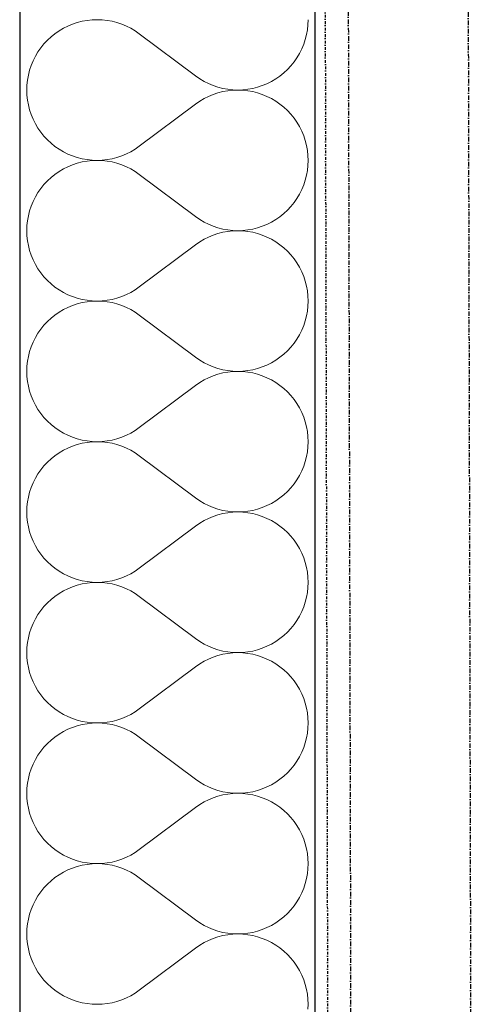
# Model space of a CAD drawing. Header units: millimetres. Extents: x -23738 to 4435, y -2716 to 20653.
# Tile 118 of 160: x -322 to -76, y 5105 to 5638. Entities that reach past the tile are written whole.
import ezdxf

# ---------------------------------------------------------------- set-up
doc = ezdxf.new("R2010")
doc.units = ezdxf.units.MM
doc.header["$MEASUREMENT"] = 0
for name, pattern in [('Wipeout_Contour', [1000, 0, -1000]), ('Čerchovaná M', [4.5, 2.5, -0.85, 0.3, -0.85]), ('Čerchovaná S', [3.5, 1.5, -0.85, 0.3, -0.85])]:
    doc.linetypes.add(name, pattern=pattern)
for name, color, linetype in [('9._POHLED ZÁPADNÍ_2_Nové_Konstrukce - krov', 7, 'Continuous'), ('9._POHLED ZÁPADNÍ_2_Nové_Konstrukce - nosné', 7, 'Continuous'), ('9._POHLED ZÁPADNÍ_2_Nové_Výplně - Povrchové', 7, 'Continuous'), ('9._POHLED ZÁPADNÍ_2_Nové_Výplně – Řezové', 7, 'Continuous'), ('9._POHLED ZÁPADNÍ_2_VÝTAH VAR 1', 7, 'Continuous')]:
    doc.layers.add(name, color=color, linetype=linetype)

# ---------------------------------------------------------------- blocks, each defined once
blk = doc.blocks.new('*X22', base_point=(-24533.14, -6254.22))
at = {"layer": '9._POHLED ZÁPADNÍ_2_Nové_Výplně – Řezové', "color": 21, "linetype": 'Continuous', "lineweight": 20, "true_color": 0xffaaaa}
for p, q in [((-256.93, 5630.48), (-226.46, 5607.62)), ((-256.93, 5569.52), (-226.46, 5592.38)), ((-256.93, 5554.29), (-226.46, 5531.43)), ((-256.93, 5493.33), (-226.46, 5516.19)), ((-256.93, 5478.1), (-226.46, 5455.24)), ((-256.93, 5417.14), (-226.46, 5440)), ((-256.93, 5401.9), (-226.46, 5379.05)), ((-256.93, 5340.95), (-226.46, 5363.81)), ((-256.93, 5325.71), (-226.46, 5302.86)), ((-256.93, 5264.76), (-226.46, 5287.62)), ((-256.93, 5249.52), (-226.46, 5226.67)), ((-256.93, 5188.57), (-226.46, 5211.43)), ((-256.93, 5173.33), (-226.46, 5150.48)), ((-256.93, 5112.38), (-226.46, 5135.24))]:
    blk.add_line(p, q, dxfattribs=at)
for centre, start, end in [((-279.79, 5600), 53.1301, 306.8699), ((-203.6, 5638.1), 233.1301, 0), ((-203.6, 5561.9), 0, 126.8699), ((-279.79, 5523.81), 53.1301, 306.8699), ((-203.6, 5561.9), 233.1301, 0), ((-203.6, 5485.71), 0, 126.8699), ((-279.79, 5447.62), 53.1301, 306.8699), ((-203.6, 5485.71), 233.1301, 0), ((-203.6, 5409.52), 0, 126.8699), ((-279.79, 5371.43), 53.1301, 306.8699), ((-203.6, 5409.52), 233.1301, 0), ((-203.6, 5333.33), 0, 126.8699), ((-279.79, 5295.24), 53.1301, 306.8699), ((-203.6, 5333.33), 233.1301, 0), ((-203.6, 5257.14), 0, 126.8699), ((-279.79, 5219.05), 53.1301, 306.8699), ((-203.6, 5257.14), 233.1301, 0), ((-203.6, 5180.95), 0, 126.8699), ((-279.79, 5142.86), 53.1301, 306.8699), ((-203.6, 5180.95), 233.1301, 0), ((-203.6, 5104.76), 0, 126.8699), ((-203.6, 5104.76), 233.1301, 0)]:
    blk.add_arc(centre, 38.1, start, end, dxfattribs=at)
blk = doc.blocks.new('*X23', base_point=(-24533.14, -6254.22))
at = {"layer": '9._POHLED ZÁPADNÍ_2_Nové_Výplně – Řezové', "color": 21, "linetype": 'Continuous', "lineweight": 20, "true_color": 0xffaaaa}
for p, q in [((-285.19, 5637.71), (-287.87, 5637.23)), ((-282.48, 5638), (-285.19, 5637.71)), ((-279.76, 5638.1), (-282.48, 5638)), ((-277.05, 5638), (-279.76, 5638.1)), ((-274.34, 5637.7), (-277.05, 5638)), ((-271.66, 5637.22), (-274.34, 5637.7)), ((-165.6, 5635.38), (-165.5, 5638.1)), ((-300.37, 5632.06), (-302.61, 5630.51)), ((-298.03, 5633.44), (-300.37, 5632.06)), ((-295.6, 5634.66), (-298.03, 5633.44)), ((-293.08, 5635.7), (-295.6, 5634.66)), ((-290.5, 5636.56), (-293.08, 5635.7)), ((-287.87, 5637.23), (-290.5, 5636.56)), ((-269.03, 5636.54), (-271.66, 5637.22)), ((-266.45, 5635.68), (-269.03, 5636.54)), ((-263.93, 5634.64), (-266.45, 5635.68)), ((-261.5, 5633.42), (-263.93, 5634.64)), ((-259.16, 5632.03), (-261.5, 5633.42)), ((-256.93, 5630.48), (-259.16, 5632.03)), ((-166.37, 5629.99), (-165.89, 5632.67)), ((-165.89, 5632.67), (-165.6, 5635.38)), ((-306.72, 5626.95), (-308.57, 5624.96)), ((-304.73, 5628.8), (-306.72, 5626.95)), ((-302.61, 5630.51), (-304.73, 5628.8)), ((-256.93, 5630.48), (-226.46, 5607.62)), ((-167.91, 5624.78), (-167.05, 5627.36)), ((-167.05, 5627.36), (-166.37, 5629.99)), ((-310.28, 5622.84), (-311.83, 5620.6)), ((-308.57, 5624.96), (-310.28, 5622.84)), ((-170.17, 5619.83), (-168.95, 5622.26)), ((-168.95, 5622.26), (-167.91, 5624.78)), ((-313.22, 5618.26), (-314.44, 5615.83)), ((-311.83, 5620.6), (-313.22, 5618.26)), ((-173.11, 5615.26), (-171.56, 5617.49)), ((-171.56, 5617.49), (-170.17, 5619.83)), ((-316.34, 5610.74), (-317.01, 5608.1)), ((-315.48, 5613.32), (-316.34, 5610.74)), ((-314.44, 5615.83), (-315.48, 5613.32)), ((-178.66, 5609.3), (-176.67, 5611.15)), ((-176.67, 5611.15), (-174.81, 5613.14)), ((-174.81, 5613.14), (-173.11, 5615.26)), ((-317.5, 5605.42), (-317.79, 5602.72)), ((-317.01, 5608.1), (-317.5, 5605.42)), ((-226.46, 5607.62), (-224.22, 5606.07)), ((-224.22, 5606.07), (-221.88, 5604.68)), ((-185.36, 5604.65), (-183.02, 5606.04)), ((-183.02, 5606.04), (-180.78, 5607.59)), ((-180.78, 5607.59), (-178.66, 5609.3)), ((-317.79, 5602.72), (-317.88, 5600)), ((-317.88, 5600), (-317.79, 5597.28)), ((-221.88, 5604.68), (-219.45, 5603.46)), ((-219.45, 5603.46), (-216.94, 5602.41)), ((-216.94, 5602.41), (-214.36, 5601.55)), ((-214.36, 5601.55), (-211.72, 5600.88)), ((-211.72, 5600.88), (-209.05, 5600.39)), ((-209.05, 5600.39), (-206.34, 5600.1)), ((-206.34, 5600.1), (-203.62, 5600)), ((-203.62, 5600), (-200.9, 5600.1)), ((-200.9, 5600.1), (-198.2, 5600.38)), ((-198.2, 5600.38), (-195.52, 5600.87)), ((-195.52, 5600.87), (-192.88, 5601.54)), ((-192.88, 5601.54), (-190.3, 5602.4)), ((-190.3, 5602.4), (-187.79, 5603.44)), ((-187.79, 5603.44), (-185.36, 5604.65)), ((-317.79, 5597.28), (-317.5, 5594.58)), ((-221.88, 5595.32), (-224.22, 5593.93)), ((-219.45, 5596.54), (-221.88, 5595.32)), ((-216.94, 5597.59), (-219.45, 5596.54)), ((-214.36, 5598.45), (-216.94, 5597.59)), ((-211.72, 5599.12), (-214.36, 5598.45)), ((-209.05, 5599.61), (-211.72, 5599.12)), ((-206.34, 5599.9), (-209.05, 5599.61)), ((-203.62, 5600), (-206.34, 5599.9)), ((-200.9, 5599.9), (-203.62, 5600)), ((-198.2, 5599.62), (-200.9, 5599.9)), ((-195.52, 5599.13), (-198.2, 5599.62)), ((-192.88, 5598.46), (-195.52, 5599.13)), ((-190.3, 5597.6), (-192.88, 5598.46)), ((-187.79, 5596.56), (-190.3, 5597.6)), ((-185.36, 5595.35), (-187.79, 5596.56)), ((-183.02, 5593.96), (-185.36, 5595.35)), ((-317.5, 5594.58), (-317.01, 5591.9)), ((-317.01, 5591.9), (-316.34, 5589.26)), ((-256.93, 5569.52), (-226.46, 5592.38)), ((-224.22, 5593.93), (-226.46, 5592.38)), ((-180.78, 5592.41), (-183.02, 5593.96)), ((-178.66, 5590.7), (-180.78, 5592.41)), ((-176.67, 5588.85), (-178.66, 5590.7)), ((-316.34, 5589.26), (-315.48, 5586.68)), ((-315.48, 5586.68), (-314.44, 5584.17)), ((-314.44, 5584.17), (-313.22, 5581.74)), ((-174.81, 5586.86), (-176.67, 5588.85)), ((-173.11, 5584.74), (-174.81, 5586.86)), ((-171.56, 5582.51), (-173.11, 5584.74)), ((-313.22, 5581.74), (-311.83, 5579.4)), ((-311.83, 5579.4), (-310.28, 5577.16)), ((-170.17, 5580.17), (-171.56, 5582.51)), ((-168.95, 5577.74), (-170.17, 5580.17)), ((-310.28, 5577.16), (-308.57, 5575.04)), ((-308.57, 5575.04), (-306.72, 5573.05)), ((-167.91, 5575.22), (-168.95, 5577.74)), ((-167.05, 5572.64), (-167.91, 5575.22)), ((-306.72, 5573.05), (-304.73, 5571.2)), ((-304.73, 5571.2), (-302.61, 5569.49)), ((-302.61, 5569.49), (-300.37, 5567.94)), ((-259.16, 5567.97), (-256.93, 5569.52)), ((-166.37, 5570.01), (-167.05, 5572.64)), ((-165.89, 5567.33), (-166.37, 5570.01)), ((-300.37, 5567.94), (-298.03, 5566.56)), ((-298.03, 5566.56), (-295.6, 5565.34)), ((-295.6, 5565.34), (-293.08, 5564.3)), ((-293.08, 5564.3), (-290.5, 5563.44)), ((-290.5, 5563.44), (-287.87, 5562.77)), ((-287.87, 5562.77), (-285.19, 5562.29)), ((-274.34, 5562.3), (-271.66, 5562.78)), ((-271.66, 5562.78), (-269.03, 5563.46)), ((-269.03, 5563.46), (-266.45, 5564.32)), ((-266.45, 5564.32), (-263.93, 5565.36)), ((-263.93, 5565.36), (-261.5, 5566.58)), ((-261.5, 5566.58), (-259.16, 5567.97)), ((-165.6, 5564.62), (-165.89, 5567.33)), ((-165.5, 5561.9), (-165.6, 5564.62)), ((-295.6, 5558.47), (-298.03, 5557.25)), ((-293.08, 5559.51), (-295.6, 5558.47)), ((-290.5, 5560.37), (-293.08, 5559.51)), ((-287.87, 5561.04), (-290.5, 5560.37)), ((-285.19, 5561.52), (-287.87, 5561.04)), ((-285.19, 5562.29), (-282.48, 5562)), ((-282.48, 5561.81), (-285.19, 5561.52)), ((-282.48, 5562), (-279.76, 5561.9)), ((-279.76, 5561.9), (-282.48, 5561.81)), ((-279.76, 5561.9), (-277.05, 5562)), ((-277.05, 5561.81), (-279.76, 5561.9)), ((-277.05, 5562), (-274.34, 5562.3)), ((-274.34, 5561.51), (-277.05, 5561.81)), ((-271.66, 5561.03), (-274.34, 5561.51)), ((-269.03, 5560.35), (-271.66, 5561.03)), ((-266.45, 5559.49), (-269.03, 5560.35)), ((-263.93, 5558.45), (-266.45, 5559.49)), ((-261.5, 5557.23), (-263.93, 5558.45)), ((-165.89, 5556.48), (-165.6, 5559.19)), ((-165.6, 5559.19), (-165.5, 5561.9)), ((-304.73, 5552.61), (-306.72, 5550.76)), ((-302.61, 5554.31), (-304.73, 5552.61)), ((-300.37, 5555.87), (-302.61, 5554.31)), ((-298.03, 5557.25), (-300.37, 5555.87)), ((-259.16, 5555.84), (-261.5, 5557.23)), ((-256.93, 5554.29), (-259.16, 5555.84)), ((-256.93, 5554.29), (-226.46, 5531.43)), ((-167.05, 5551.17), (-166.37, 5553.8)), ((-166.37, 5553.8), (-165.89, 5556.48)), ((-308.57, 5548.76), (-310.28, 5546.65)), ((-306.72, 5550.76), (-308.57, 5548.76)), ((-168.95, 5546.07), (-167.91, 5548.59)), ((-167.91, 5548.59), (-167.05, 5551.17)), ((-313.22, 5542.07), (-314.44, 5539.64)), ((-311.83, 5544.41), (-313.22, 5542.07)), ((-310.28, 5546.65), (-311.83, 5544.41)), ((-171.56, 5541.3), (-170.17, 5543.64)), ((-170.17, 5543.64), (-168.95, 5546.07)), ((-315.48, 5537.13), (-316.34, 5534.55)), ((-314.44, 5539.64), (-315.48, 5537.13)), ((-176.67, 5534.96), (-174.81, 5536.95)), ((-174.81, 5536.95), (-173.11, 5539.07)), ((-173.11, 5539.07), (-171.56, 5541.3)), ((-317.01, 5531.91), (-317.5, 5529.23)), ((-316.34, 5534.55), (-317.01, 5531.91)), ((-226.46, 5531.43), (-224.22, 5529.88)), ((-183.02, 5529.85), (-180.78, 5531.4)), ((-180.78, 5531.4), (-178.66, 5533.11)), ((-178.66, 5533.11), (-176.67, 5534.96)), ((-317.79, 5526.53), (-317.88, 5523.81)), ((-317.5, 5529.23), (-317.79, 5526.53)), ((-224.22, 5529.88), (-221.88, 5528.48)), ((-221.88, 5528.48), (-219.45, 5527.27)), ((-219.45, 5527.27), (-216.94, 5526.22)), ((-216.94, 5526.22), (-214.36, 5525.36)), ((-214.36, 5525.36), (-211.72, 5524.69)), ((-195.52, 5524.68), (-192.88, 5525.35)), ((-192.88, 5525.35), (-190.3, 5526.2)), ((-190.3, 5526.2), (-187.79, 5527.24)), ((-187.79, 5527.24), (-185.36, 5528.46)), ((-185.36, 5528.46), (-183.02, 5529.85)), ((-317.88, 5523.81), (-317.79, 5521.09)), ((-317.79, 5521.09), (-317.5, 5518.39)), ((-219.45, 5520.35), (-221.88, 5519.13)), ((-216.94, 5521.4), (-219.45, 5520.35)), ((-214.36, 5522.26), (-216.94, 5521.4)), ((-211.72, 5522.93), (-214.36, 5522.26)), ((-211.72, 5524.69), (-209.05, 5524.2)), ((-209.05, 5523.42), (-211.72, 5522.93)), ((-209.05, 5524.2), (-206.34, 5523.91)), ((-206.34, 5523.71), (-209.05, 5523.42)), ((-206.34, 5523.91), (-203.62, 5523.81)), ((-203.62, 5523.81), (-206.34, 5523.71)), ((-203.62, 5523.81), (-200.9, 5523.9)), ((-200.9, 5523.71), (-203.62, 5523.81)), ((-200.9, 5523.9), (-198.2, 5524.19)), ((-198.2, 5523.42), (-200.9, 5523.71)), ((-198.2, 5524.19), (-195.52, 5524.68)), ((-195.52, 5522.94), (-198.2, 5523.42)), ((-192.88, 5522.27), (-195.52, 5522.94)), ((-190.3, 5521.41), (-192.88, 5522.27)), ((-187.79, 5520.37), (-190.3, 5521.41)), ((-185.36, 5519.16), (-187.79, 5520.37)), ((-317.5, 5518.39), (-317.01, 5515.71)), ((-317.01, 5515.71), (-316.34, 5513.07)), ((-256.93, 5493.33), (-226.46, 5516.19)), ((-224.22, 5517.74), (-226.46, 5516.19)), ((-221.88, 5519.13), (-224.22, 5517.74)), ((-183.02, 5517.77), (-185.36, 5519.16)), ((-180.78, 5516.22), (-183.02, 5517.77)), ((-178.66, 5514.51), (-180.78, 5516.22)), ((-316.34, 5513.07), (-315.48, 5510.49)), ((-315.48, 5510.49), (-314.44, 5507.98)), ((-176.67, 5512.66), (-178.66, 5514.51)), ((-174.81, 5510.67), (-176.67, 5512.66)), ((-173.11, 5508.55), (-174.81, 5510.67)), ((-314.44, 5507.98), (-313.22, 5505.55)), ((-313.22, 5505.55), (-311.83, 5503.21)), ((-171.56, 5506.32), (-173.11, 5508.55)), ((-170.17, 5503.98), (-171.56, 5506.32)), ((-311.83, 5503.21), (-310.28, 5500.97)), ((-310.28, 5500.97), (-308.57, 5498.85)), ((-308.57, 5498.85), (-306.72, 5496.86)), ((-168.95, 5501.55), (-170.17, 5503.98)), ((-167.91, 5499.03), (-168.95, 5501.55)), ((-167.05, 5496.45), (-167.91, 5499.03)), ((-306.72, 5496.86), (-304.73, 5495.01)), ((-304.73, 5495.01), (-302.61, 5493.3)), ((-259.16, 5491.78), (-256.93, 5493.33)), ((-166.37, 5493.82), (-167.05, 5496.45)), ((-165.89, 5491.14), (-166.37, 5493.82)), ((-302.61, 5493.3), (-300.37, 5491.75)), ((-300.37, 5491.75), (-298.03, 5490.37)), ((-298.03, 5490.37), (-295.6, 5489.15)), ((-295.6, 5489.15), (-293.08, 5488.11)), ((-293.08, 5488.11), (-290.5, 5487.25)), ((-269.03, 5487.27), (-266.45, 5488.13)), ((-266.45, 5488.13), (-263.93, 5489.17)), ((-263.93, 5489.17), (-261.5, 5490.39)), ((-261.5, 5490.39), (-259.16, 5491.78)), ((-165.6, 5488.43), (-165.89, 5491.14)), ((-165.5, 5485.71), (-165.6, 5488.43)), ((-293.08, 5483.32), (-295.6, 5482.28)), ((-290.5, 5484.18), (-293.08, 5483.32)), ((-290.5, 5487.25), (-287.87, 5486.58)), ((-287.87, 5484.85), (-290.5, 5484.18)), ((-287.87, 5486.58), (-285.19, 5486.1)), ((-285.19, 5485.33), (-287.87, 5484.85)), ((-285.19, 5486.1), (-282.48, 5485.81)), ((-282.48, 5485.62), (-285.19, 5485.33)), ((-282.48, 5485.81), (-279.76, 5485.71)), ((-279.76, 5485.71), (-282.48, 5485.62)), ((-279.76, 5485.71), (-277.05, 5485.81)), ((-277.05, 5485.62), (-279.76, 5485.71)), ((-277.05, 5485.81), (-274.34, 5486.11)), ((-274.34, 5485.32), (-277.05, 5485.62)), ((-274.34, 5486.11), (-271.66, 5486.59)), ((-271.66, 5484.84), (-274.34, 5485.32)), ((-271.66, 5486.59), (-269.03, 5487.27)), ((-269.03, 5484.16), (-271.66, 5484.84)), ((-266.45, 5483.3), (-269.03, 5484.16)), ((-263.93, 5482.26), (-266.45, 5483.3)), ((-165.89, 5480.29), (-165.6, 5483)), ((-165.6, 5483), (-165.5, 5485.71)), ((-302.61, 5478.12), (-304.73, 5476.42)), ((-300.37, 5479.68), (-302.61, 5478.12)), ((-298.03, 5481.06), (-300.37, 5479.68)), ((-295.6, 5482.28), (-298.03, 5481.06)), ((-261.5, 5481.04), (-263.93, 5482.26)), ((-259.16, 5479.65), (-261.5, 5481.04)), ((-256.93, 5478.1), (-259.16, 5479.65)), ((-256.93, 5478.1), (-226.46, 5455.24)), ((-167.05, 5474.98), (-166.37, 5477.61)), ((-166.37, 5477.61), (-165.89, 5480.29)), ((-308.57, 5472.57), (-310.28, 5470.46)), ((-306.72, 5474.57), (-308.57, 5472.57)), ((-304.73, 5476.42), (-306.72, 5474.57)), ((-168.95, 5469.88), (-167.91, 5472.4)), ((-167.91, 5472.4), (-167.05, 5474.98)), ((-311.83, 5468.22), (-313.22, 5465.88)), ((-310.28, 5470.46), (-311.83, 5468.22)), ((-171.56, 5465.11), (-170.17, 5467.45)), ((-170.17, 5467.45), (-168.95, 5469.88)), ((-314.44, 5463.45), (-315.48, 5460.94)), ((-313.22, 5465.88), (-314.44, 5463.45)), ((-174.81, 5460.76), (-173.11, 5462.88)), ((-173.11, 5462.88), (-171.56, 5465.11)), ((-316.34, 5458.36), (-317.01, 5455.72)), ((-315.48, 5460.94), (-316.34, 5458.36)), ((-180.78, 5455.21), (-178.66, 5456.92)), ((-178.66, 5456.92), (-176.67, 5458.77)), ((-176.67, 5458.77), (-174.81, 5460.76)), ((-317.5, 5453.04), (-317.79, 5450.34)), ((-317.01, 5455.72), (-317.5, 5453.04)), ((-226.46, 5455.24), (-224.22, 5453.68)), ((-224.22, 5453.68), (-221.88, 5452.29)), ((-221.88, 5452.29), (-219.45, 5451.07)), ((-219.45, 5451.07), (-216.94, 5450.03)), ((-190.3, 5450.01), (-187.79, 5451.05)), ((-187.79, 5451.05), (-185.36, 5452.27)), ((-185.36, 5452.27), (-183.02, 5453.66)), ((-183.02, 5453.66), (-180.78, 5455.21)), ((-317.79, 5450.34), (-317.88, 5447.62)), ((-317.88, 5447.62), (-317.79, 5444.9)), ((-216.94, 5450.03), (-214.36, 5449.17)), ((-214.36, 5446.07), (-216.94, 5445.21)), ((-214.36, 5449.17), (-211.72, 5448.5)), ((-211.72, 5446.74), (-214.36, 5446.07)), ((-211.72, 5448.5), (-209.05, 5448.01)), ((-209.05, 5447.23), (-211.72, 5446.74)), ((-209.05, 5448.01), (-206.34, 5447.72)), ((-206.34, 5447.52), (-209.05, 5447.23)), ((-206.34, 5447.72), (-203.62, 5447.62)), ((-203.62, 5447.62), (-206.34, 5447.52)), ((-203.62, 5447.62), (-200.9, 5447.71)), ((-200.9, 5447.52), (-203.62, 5447.62)), ((-200.9, 5447.71), (-198.2, 5448)), ((-198.2, 5447.23), (-200.9, 5447.52)), ((-198.2, 5448), (-195.52, 5448.49)), ((-195.52, 5446.75), (-198.2, 5447.23)), ((-195.52, 5448.49), (-192.88, 5449.16)), ((-192.88, 5446.08), (-195.52, 5446.75)), ((-192.88, 5449.16), (-190.3, 5450.01)), ((-190.3, 5445.22), (-192.88, 5446.08)), ((-317.79, 5444.9), (-317.5, 5442.2)), ((-317.5, 5442.2), (-317.01, 5439.52)), ((-256.93, 5417.14), (-226.46, 5440)), ((-224.22, 5441.55), (-226.46, 5440)), ((-221.88, 5442.94), (-224.22, 5441.55)), ((-219.45, 5444.16), (-221.88, 5442.94)), ((-216.94, 5445.21), (-219.45, 5444.16)), ((-187.79, 5444.18), (-190.3, 5445.22)), ((-185.36, 5442.97), (-187.79, 5444.18)), ((-183.02, 5441.58), (-185.36, 5442.97)), ((-180.78, 5440.03), (-183.02, 5441.58)), ((-178.66, 5438.32), (-180.78, 5440.03)), ((-317.01, 5439.52), (-316.34, 5436.88)), ((-316.34, 5436.88), (-315.48, 5434.3)), ((-176.67, 5436.47), (-178.66, 5438.32)), ((-174.81, 5434.48), (-176.67, 5436.47)), ((-315.48, 5434.3), (-314.44, 5431.79)), ((-314.44, 5431.79), (-313.22, 5429.36)), ((-313.22, 5429.36), (-311.83, 5427.02)), ((-173.11, 5432.36), (-174.81, 5434.48)), ((-171.56, 5430.13), (-173.11, 5432.36)), ((-170.17, 5427.79), (-171.56, 5430.13)), ((-311.83, 5427.02), (-310.28, 5424.78)), ((-310.28, 5424.78), (-308.57, 5422.66)), ((-168.95, 5425.36), (-170.17, 5427.79)), ((-167.91, 5422.84), (-168.95, 5425.36)), ((-308.57, 5422.66), (-306.72, 5420.67)), ((-306.72, 5420.67), (-304.73, 5418.82)), ((-304.73, 5418.82), (-302.61, 5417.11)), ((-167.05, 5420.26), (-167.91, 5422.84)), ((-166.37, 5417.62), (-167.05, 5420.26)), ((-302.61, 5417.11), (-300.37, 5415.56)), ((-300.37, 5415.56), (-298.03, 5414.18)), ((-298.03, 5414.18), (-295.6, 5412.96)), ((-263.93, 5412.98), (-261.5, 5414.2)), ((-261.5, 5414.2), (-259.16, 5415.59)), ((-259.16, 5415.59), (-256.93, 5417.14)), ((-165.89, 5414.95), (-166.37, 5417.62)), ((-165.6, 5412.24), (-165.89, 5414.95)), ((-295.6, 5412.96), (-293.08, 5411.92)), ((-293.08, 5411.92), (-290.5, 5411.06)), ((-290.5, 5411.06), (-287.87, 5410.39)), ((-287.87, 5408.66), (-290.5, 5407.99)), ((-287.87, 5410.39), (-285.19, 5409.91)), ((-285.19, 5409.14), (-287.87, 5408.66)), ((-285.19, 5409.91), (-282.48, 5409.62)), ((-282.48, 5409.43), (-285.19, 5409.14)), ((-282.48, 5409.62), (-279.76, 5409.52)), ((-279.76, 5409.52), (-282.48, 5409.43)), ((-279.76, 5409.52), (-277.05, 5409.62)), ((-277.05, 5409.42), (-279.76, 5409.52)), ((-277.05, 5409.62), (-274.34, 5409.92)), ((-274.34, 5409.13), (-277.05, 5409.42)), ((-274.34, 5409.92), (-271.66, 5410.4)), ((-271.66, 5408.65), (-274.34, 5409.13)), ((-271.66, 5410.4), (-269.03, 5411.08)), ((-269.03, 5407.97), (-271.66, 5408.65)), ((-269.03, 5411.08), (-266.45, 5411.94)), ((-266.45, 5411.94), (-263.93, 5412.98)), ((-165.5, 5409.52), (-165.6, 5412.24)), ((-165.6, 5406.81), (-165.5, 5409.52)), ((-300.37, 5403.48), (-302.61, 5401.93)), ((-298.03, 5404.87), (-300.37, 5403.48)), ((-295.6, 5406.09), (-298.03, 5404.87)), ((-293.08, 5407.13), (-295.6, 5406.09)), ((-290.5, 5407.99), (-293.08, 5407.13)), ((-266.45, 5407.11), (-269.03, 5407.97)), ((-263.93, 5406.07), (-266.45, 5407.11)), ((-261.5, 5404.85), (-263.93, 5406.07)), ((-259.16, 5403.46), (-261.5, 5404.85)), ((-256.93, 5401.9), (-259.16, 5403.46)), ((-166.37, 5401.42), (-165.89, 5404.1)), ((-165.89, 5404.1), (-165.6, 5406.81)), ((-306.72, 5398.37), (-308.57, 5396.38)), ((-304.73, 5400.23), (-306.72, 5398.37)), ((-302.61, 5401.93), (-304.73, 5400.23)), ((-256.93, 5401.9), (-226.46, 5379.05)), ((-167.91, 5396.21), (-167.05, 5398.79)), ((-167.05, 5398.79), (-166.37, 5401.42)), ((-311.83, 5392.03), (-313.22, 5389.69)), ((-310.28, 5394.27), (-311.83, 5392.03)), ((-308.57, 5396.38), (-310.28, 5394.27)), ((-170.17, 5391.26), (-168.95, 5393.69)), ((-168.95, 5393.69), (-167.91, 5396.21)), ((-314.44, 5387.26), (-315.48, 5384.75)), ((-313.22, 5389.69), (-314.44, 5387.26)), ((-174.81, 5384.57), (-173.11, 5386.69)), ((-173.11, 5386.69), (-171.56, 5388.92)), ((-171.56, 5388.92), (-170.17, 5391.26)), ((-316.34, 5382.17), (-317.01, 5379.53)), ((-315.48, 5384.75), (-316.34, 5382.17)), ((-178.66, 5380.72), (-176.67, 5382.58)), ((-176.67, 5382.58), (-174.81, 5384.57)), ((-317.5, 5376.85), (-317.79, 5374.15)), ((-317.01, 5379.53), (-317.5, 5376.85)), ((-226.46, 5379.05), (-224.22, 5377.49)), ((-224.22, 5377.49), (-221.88, 5376.1)), ((-221.88, 5376.1), (-219.45, 5374.88)), ((-187.79, 5374.86), (-185.36, 5376.08)), ((-185.36, 5376.08), (-183.02, 5377.47)), ((-183.02, 5377.47), (-180.78, 5379.02)), ((-180.78, 5379.02), (-178.66, 5380.72)), ((-317.79, 5374.15), (-317.88, 5371.43)), ((-317.88, 5371.43), (-317.79, 5368.71)), ((-219.45, 5374.88), (-216.94, 5373.84)), ((-216.94, 5373.84), (-214.36, 5372.98)), ((-214.36, 5372.98), (-211.72, 5372.31)), ((-211.72, 5372.31), (-209.05, 5371.82)), ((-209.05, 5371.04), (-211.72, 5370.55)), ((-209.05, 5371.82), (-206.34, 5371.53)), ((-206.34, 5371.33), (-209.05, 5371.04)), ((-206.34, 5371.53), (-203.62, 5371.43)), ((-203.62, 5371.43), (-206.34, 5371.33)), ((-203.62, 5371.43), (-200.9, 5371.52)), ((-200.9, 5371.33), (-203.62, 5371.43)), ((-200.9, 5371.52), (-198.2, 5371.81)), ((-198.2, 5371.04), (-200.9, 5371.33)), ((-198.2, 5371.81), (-195.52, 5372.29)), ((-195.52, 5370.56), (-198.2, 5371.04)), ((-195.52, 5372.29), (-192.88, 5372.97)), ((-192.88, 5372.97), (-190.3, 5373.82)), ((-190.3, 5373.82), (-187.79, 5374.86)), ((-317.79, 5368.71), (-317.5, 5366)), ((-317.5, 5366), (-317.01, 5363.33)), ((-224.22, 5365.36), (-226.46, 5363.81)), ((-221.88, 5366.75), (-224.22, 5365.36)), ((-219.45, 5367.97), (-221.88, 5366.75)), ((-216.94, 5369.02), (-219.45, 5367.97)), ((-214.36, 5369.88), (-216.94, 5369.02)), ((-211.72, 5370.55), (-214.36, 5369.88)), ((-192.88, 5369.89), (-195.52, 5370.56)), ((-190.3, 5369.03), (-192.88, 5369.89)), ((-187.79, 5367.99), (-190.3, 5369.03)), ((-185.36, 5366.78), (-187.79, 5367.99)), ((-183.02, 5365.39), (-185.36, 5366.78)), ((-180.78, 5363.84), (-183.02, 5365.39)), ((-317.01, 5363.33), (-316.34, 5360.69)), ((-316.34, 5360.69), (-315.48, 5358.11)), ((-256.93, 5340.95), (-226.46, 5363.81)), ((-178.66, 5362.13), (-180.78, 5363.84)), ((-176.67, 5360.28), (-178.66, 5362.13)), ((-174.81, 5358.29), (-176.67, 5360.28)), ((-315.48, 5358.11), (-314.44, 5355.6)), ((-314.44, 5355.6), (-313.22, 5353.16)), ((-173.11, 5356.17), (-174.81, 5358.29)), ((-171.56, 5353.94), (-173.11, 5356.17)), ((-313.22, 5353.16), (-311.83, 5350.83)), ((-311.83, 5350.83), (-310.28, 5348.59)), ((-170.17, 5351.6), (-171.56, 5353.94)), ((-168.95, 5349.16), (-170.17, 5351.6)), ((-310.28, 5348.59), (-308.57, 5346.47)), ((-308.57, 5346.47), (-306.72, 5344.48)), ((-306.72, 5344.48), (-304.73, 5342.63)), ((-167.91, 5346.65), (-168.95, 5349.16)), ((-167.05, 5344.07), (-167.91, 5346.65)), ((-166.37, 5341.43), (-167.05, 5344.07)), ((-304.73, 5342.63), (-302.61, 5340.92)), ((-302.61, 5340.92), (-300.37, 5339.37)), ((-300.37, 5339.37), (-298.03, 5337.99)), ((-261.5, 5338.01), (-259.16, 5339.4)), ((-259.16, 5339.4), (-256.93, 5340.95)), ((-165.89, 5338.76), (-166.37, 5341.43)), ((-165.6, 5336.05), (-165.89, 5338.76)), ((-298.03, 5337.99), (-295.6, 5336.77)), ((-295.6, 5336.77), (-293.08, 5335.73)), ((-293.08, 5335.73), (-290.5, 5334.87)), ((-290.5, 5334.87), (-287.87, 5334.2)), ((-287.87, 5334.2), (-285.19, 5333.72)), ((-285.19, 5333.72), (-282.48, 5333.43)), ((-282.48, 5333.43), (-279.76, 5333.33)), ((-279.76, 5333.33), (-277.05, 5333.43)), ((-277.05, 5333.43), (-274.34, 5333.72)), ((-274.34, 5333.72), (-271.66, 5334.21)), ((-271.66, 5334.21), (-269.03, 5334.88)), ((-269.03, 5334.88), (-266.45, 5335.75)), ((-266.45, 5335.75), (-263.93, 5336.79)), ((-263.93, 5336.79), (-261.5, 5338.01)), ((-165.5, 5333.33), (-165.6, 5336.05)), ((-165.6, 5330.61), (-165.5, 5333.33)), ((-298.03, 5328.68), (-300.37, 5327.29)), ((-295.6, 5329.9), (-298.03, 5328.68)), ((-293.08, 5330.94), (-295.6, 5329.9)), ((-290.5, 5331.8), (-293.08, 5330.94)), ((-287.87, 5332.47), (-290.5, 5331.8)), ((-285.19, 5332.95), (-287.87, 5332.47)), ((-282.48, 5333.24), (-285.19, 5332.95)), ((-279.76, 5333.33), (-282.48, 5333.24)), ((-277.05, 5333.23), (-279.76, 5333.33)), ((-274.34, 5332.94), (-277.05, 5333.23)), ((-271.66, 5332.46), (-274.34, 5332.94)), ((-269.03, 5331.78), (-271.66, 5332.46)), ((-266.45, 5330.92), (-269.03, 5331.78)), ((-263.93, 5329.88), (-266.45, 5330.92)), ((-261.5, 5328.66), (-263.93, 5329.88)), ((-259.16, 5327.27), (-261.5, 5328.66)), ((-165.89, 5327.91), (-165.6, 5330.61)), ((-304.73, 5324.04), (-306.72, 5322.18)), ((-302.61, 5325.74), (-304.73, 5324.04)), ((-300.37, 5327.29), (-302.61, 5325.74)), ((-256.93, 5325.71), (-259.16, 5327.27)), ((-256.93, 5325.71), (-226.46, 5302.86)), ((-167.05, 5322.6), (-166.37, 5325.23)), ((-166.37, 5325.23), (-165.89, 5327.91)), ((-310.28, 5318.08), (-311.83, 5315.84)), ((-308.57, 5320.19), (-310.28, 5318.08)), ((-306.72, 5322.18), (-308.57, 5320.19)), ((-170.17, 5315.07), (-168.95, 5317.5)), ((-168.95, 5317.5), (-167.91, 5320.02)), ((-167.91, 5320.02), (-167.05, 5322.6)), ((-313.22, 5313.5), (-314.44, 5311.07)), ((-311.83, 5315.84), (-313.22, 5313.5)), ((-173.11, 5310.5), (-171.56, 5312.73)), ((-171.56, 5312.73), (-170.17, 5315.07)), ((-315.48, 5308.56), (-316.34, 5305.98)), ((-314.44, 5311.07), (-315.48, 5308.56)), ((-176.67, 5306.39), (-174.81, 5308.38)), ((-174.81, 5308.38), (-173.11, 5310.5)), ((-317.01, 5303.34), (-317.5, 5300.66)), ((-316.34, 5305.98), (-317.01, 5303.34)), ((-226.46, 5302.86), (-224.22, 5301.3)), ((-183.02, 5301.28), (-180.78, 5302.83)), ((-180.78, 5302.83), (-178.66, 5304.53)), ((-178.66, 5304.53), (-176.67, 5306.39)), ((-317.79, 5297.96), (-317.88, 5295.24)), ((-317.5, 5300.66), (-317.79, 5297.96)), ((-224.22, 5301.3), (-221.88, 5299.91)), ((-221.88, 5299.91), (-219.45, 5298.69)), ((-219.45, 5298.69), (-216.94, 5297.65)), ((-216.94, 5297.65), (-214.36, 5296.79)), ((-214.36, 5296.79), (-211.72, 5296.11)), ((-211.72, 5296.11), (-209.05, 5295.63)), ((-198.2, 5295.62), (-195.52, 5296.1)), ((-195.52, 5296.1), (-192.88, 5296.78)), ((-192.88, 5296.78), (-190.3, 5297.63)), ((-190.3, 5297.63), (-187.79, 5298.67)), ((-187.79, 5298.67), (-185.36, 5299.89)), ((-185.36, 5299.89), (-183.02, 5301.28)), ((-317.88, 5295.24), (-317.79, 5292.52)), ((-317.79, 5292.52), (-317.5, 5289.81)), ((-219.45, 5291.78), (-221.88, 5290.56)), ((-216.94, 5292.83), (-219.45, 5291.78)), ((-214.36, 5293.69), (-216.94, 5292.83)), ((-211.72, 5294.36), (-214.36, 5293.69)), ((-209.05, 5294.85), (-211.72, 5294.36)), ((-209.05, 5295.63), (-206.34, 5295.34)), ((-206.34, 5295.14), (-209.05, 5294.85)), ((-206.34, 5295.34), (-203.62, 5295.24)), ((-203.62, 5295.24), (-206.34, 5295.14)), ((-203.62, 5295.24), (-200.9, 5295.33)), ((-200.9, 5295.14), (-203.62, 5295.24)), ((-200.9, 5295.33), (-198.2, 5295.62)), ((-198.2, 5294.85), (-200.9, 5295.14)), ((-195.52, 5294.37), (-198.2, 5294.85)), ((-192.88, 5293.7), (-195.52, 5294.37)), ((-190.3, 5292.84), (-192.88, 5293.7)), ((-187.79, 5291.8), (-190.3, 5292.84)), ((-185.36, 5290.59), (-187.79, 5291.8)), ((-317.5, 5289.81), (-317.01, 5287.14)), ((-317.01, 5287.14), (-316.34, 5284.5)), ((-256.93, 5264.76), (-226.46, 5287.62)), ((-224.22, 5289.17), (-226.46, 5287.62)), ((-221.88, 5290.56), (-224.22, 5289.17)), ((-183.02, 5289.2), (-185.36, 5290.59)), ((-180.78, 5287.65), (-183.02, 5289.2)), ((-178.66, 5285.94), (-180.78, 5287.65)), ((-176.67, 5284.09), (-178.66, 5285.94)), ((-316.34, 5284.5), (-315.48, 5281.92)), ((-315.48, 5281.92), (-314.44, 5279.41)), ((-174.81, 5282.1), (-176.67, 5284.09)), ((-173.11, 5279.98), (-174.81, 5282.1)), ((-314.44, 5279.41), (-313.22, 5276.97)), ((-313.22, 5276.97), (-311.83, 5274.63)), ((-171.56, 5277.75), (-173.11, 5279.98)), ((-170.17, 5275.41), (-171.56, 5277.75)), ((-168.95, 5272.97), (-170.17, 5275.41)), ((-311.83, 5274.63), (-310.28, 5272.4)), ((-310.28, 5272.4), (-308.57, 5270.28)), ((-308.57, 5270.28), (-306.72, 5268.29)), ((-167.91, 5270.46), (-168.95, 5272.97)), ((-167.05, 5267.88), (-167.91, 5270.46)), ((-306.72, 5268.29), (-304.73, 5266.44)), ((-304.73, 5266.44), (-302.61, 5264.73)), ((-302.61, 5264.73), (-300.37, 5263.18)), ((-259.16, 5263.21), (-256.93, 5264.76)), ((-166.37, 5265.24), (-167.05, 5267.88)), ((-165.89, 5262.57), (-166.37, 5265.24)), ((-300.37, 5263.18), (-298.03, 5261.79)), ((-298.03, 5261.79), (-295.6, 5260.58)), ((-295.6, 5260.58), (-293.08, 5259.54)), ((-293.08, 5259.54), (-290.5, 5258.68)), ((-290.5, 5258.68), (-287.87, 5258.01)), ((-271.66, 5258.02), (-269.03, 5258.69)), ((-269.03, 5258.69), (-266.45, 5259.56)), ((-266.45, 5259.56), (-263.93, 5260.6)), ((-263.93, 5260.6), (-261.5, 5261.82)), ((-261.5, 5261.82), (-259.16, 5263.21)), ((-165.6, 5259.86), (-165.89, 5262.57)), ((-165.5, 5257.14), (-165.6, 5259.86)), ((-295.6, 5253.71), (-298.03, 5252.49)), ((-293.08, 5254.75), (-295.6, 5253.71)), ((-290.5, 5255.61), (-293.08, 5254.75)), ((-287.87, 5256.28), (-290.5, 5255.61)), ((-287.87, 5258.01), (-285.19, 5257.53)), ((-285.19, 5256.76), (-287.87, 5256.28)), ((-285.19, 5257.53), (-282.48, 5257.24)), ((-282.48, 5257.05), (-285.19, 5256.76)), ((-282.48, 5257.24), (-279.76, 5257.14)), ((-279.76, 5257.14), (-282.48, 5257.05)), ((-279.76, 5257.14), (-277.05, 5257.24)), ((-277.05, 5257.04), (-279.76, 5257.14)), ((-277.05, 5257.24), (-274.34, 5257.53)), ((-274.34, 5256.75), (-277.05, 5257.04)), ((-274.34, 5257.53), (-271.66, 5258.02)), ((-271.66, 5256.27), (-274.34, 5256.75)), ((-269.03, 5255.59), (-271.66, 5256.27)), ((-266.45, 5254.73), (-269.03, 5255.59)), ((-263.93, 5253.69), (-266.45, 5254.73)), ((-261.5, 5252.47), (-263.93, 5253.69)), ((-165.89, 5251.72), (-165.6, 5254.42)), ((-165.6, 5254.42), (-165.5, 5257.14)), ((-302.61, 5249.55), (-304.73, 5247.85)), ((-300.37, 5251.1), (-302.61, 5249.55)), ((-298.03, 5252.49), (-300.37, 5251.1)), ((-259.16, 5251.08), (-261.5, 5252.47)), ((-256.93, 5249.52), (-259.16, 5251.08)), ((-256.93, 5249.52), (-226.46, 5226.67)), ((-167.05, 5246.41), (-166.37, 5249.04)), ((-166.37, 5249.04), (-165.89, 5251.72)), ((-308.57, 5244), (-310.28, 5241.89)), ((-306.72, 5245.99), (-308.57, 5244)), ((-304.73, 5247.85), (-306.72, 5245.99)), ((-168.95, 5241.31), (-167.91, 5243.82)), ((-167.91, 5243.82), (-167.05, 5246.41)), ((-311.83, 5239.65), (-313.22, 5237.31)), ((-310.28, 5241.89), (-311.83, 5239.65)), ((-171.56, 5236.54), (-170.17, 5238.88)), ((-170.17, 5238.88), (-168.95, 5241.31)), ((-315.48, 5232.37), (-316.34, 5229.78)), ((-314.44, 5234.88), (-315.48, 5232.37)), ((-313.22, 5237.31), (-314.44, 5234.88)), ((-176.67, 5230.2), (-174.81, 5232.19)), ((-174.81, 5232.19), (-173.11, 5234.31)), ((-173.11, 5234.31), (-171.56, 5236.54)), ((-317.01, 5227.15), (-317.5, 5224.47)), ((-316.34, 5229.78), (-317.01, 5227.15)), ((-226.46, 5226.67), (-224.22, 5225.11)), ((-180.78, 5226.64), (-178.66, 5228.34)), ((-178.66, 5228.34), (-176.67, 5230.2)), ((-317.79, 5221.77), (-317.88, 5219.05)), ((-317.5, 5224.47), (-317.79, 5221.77)), ((-224.22, 5225.11), (-221.88, 5223.72)), ((-221.88, 5223.72), (-219.45, 5222.5)), ((-219.45, 5222.5), (-216.94, 5221.46)), ((-216.94, 5221.46), (-214.36, 5220.6)), ((-192.88, 5220.59), (-190.3, 5221.44)), ((-190.3, 5221.44), (-187.79, 5222.48)), ((-187.79, 5222.48), (-185.36, 5223.7)), ((-185.36, 5223.7), (-183.02, 5225.09)), ((-183.02, 5225.09), (-180.78, 5226.64)), ((-317.88, 5219.05), (-317.79, 5216.33)), ((-317.79, 5216.33), (-317.5, 5213.62)), ((-216.94, 5216.64), (-219.45, 5215.59)), ((-214.36, 5217.5), (-216.94, 5216.64)), ((-214.36, 5220.6), (-211.72, 5219.92)), ((-211.72, 5218.17), (-214.36, 5217.5)), ((-211.72, 5219.92), (-209.05, 5219.44)), ((-209.05, 5218.66), (-211.72, 5218.17)), ((-209.05, 5219.44), (-206.34, 5219.15)), ((-206.34, 5218.95), (-209.05, 5218.66)), ((-206.34, 5219.15), (-203.62, 5219.05)), ((-203.62, 5219.05), (-206.34, 5218.95)), ((-203.62, 5219.05), (-200.9, 5219.14)), ((-200.9, 5218.95), (-203.62, 5219.05)), ((-200.9, 5219.14), (-198.2, 5219.43)), ((-198.2, 5218.66), (-200.9, 5218.95)), ((-198.2, 5219.43), (-195.52, 5219.91)), ((-195.52, 5218.18), (-198.2, 5218.66)), ((-195.52, 5219.91), (-192.88, 5220.59)), ((-192.88, 5217.51), (-195.52, 5218.18)), ((-190.3, 5216.65), (-192.88, 5217.51)), ((-187.79, 5215.61), (-190.3, 5216.65)), ((-317.5, 5213.62), (-317.01, 5210.95)), ((-317.01, 5210.95), (-316.34, 5208.31)), ((-256.93, 5188.57), (-226.46, 5211.43)), ((-224.22, 5212.98), (-226.46, 5211.43)), ((-221.88, 5214.37), (-224.22, 5212.98)), ((-219.45, 5215.59), (-221.88, 5214.37)), ((-185.36, 5214.4), (-187.79, 5215.61)), ((-183.02, 5213.01), (-185.36, 5214.4)), ((-180.78, 5211.46), (-183.02, 5213.01)), ((-178.66, 5209.75), (-180.78, 5211.46)), ((-316.34, 5208.31), (-315.48, 5205.73)), ((-315.48, 5205.73), (-314.44, 5203.22)), ((-176.67, 5207.9), (-178.66, 5209.75)), ((-174.81, 5205.91), (-176.67, 5207.9)), ((-173.11, 5203.79), (-174.81, 5205.91)), ((-314.44, 5203.22), (-313.22, 5200.78)), ((-313.22, 5200.78), (-311.83, 5198.44)), ((-171.56, 5201.56), (-173.11, 5203.79)), ((-170.17, 5199.22), (-171.56, 5201.56)), ((-311.83, 5198.44), (-310.28, 5196.21)), ((-310.28, 5196.21), (-308.57, 5194.09)), ((-168.95, 5196.78), (-170.17, 5199.22)), ((-167.91, 5194.27), (-168.95, 5196.78)), ((-308.57, 5194.09), (-306.72, 5192.1)), ((-306.72, 5192.1), (-304.73, 5190.25)), ((-304.73, 5190.25), (-302.61, 5188.54)), ((-167.05, 5191.69), (-167.91, 5194.27)), ((-166.37, 5189.05), (-167.05, 5191.69)), ((-302.61, 5188.54), (-300.37, 5186.99)), ((-300.37, 5186.99), (-298.03, 5185.6)), ((-298.03, 5185.6), (-295.6, 5184.39)), ((-295.6, 5184.39), (-293.08, 5183.35)), ((-266.45, 5183.36), (-263.93, 5184.41)), ((-263.93, 5184.41), (-261.5, 5185.63)), ((-261.5, 5185.63), (-259.16, 5187.02)), ((-259.16, 5187.02), (-256.93, 5188.57)), ((-165.89, 5186.38), (-166.37, 5189.05)), ((-165.6, 5183.67), (-165.89, 5186.38)), ((-293.08, 5183.35), (-290.5, 5182.49)), ((-290.5, 5179.41), (-293.08, 5178.56)), ((-290.5, 5182.49), (-287.87, 5181.82)), ((-287.87, 5180.09), (-290.5, 5179.41)), ((-287.87, 5181.82), (-285.19, 5181.34)), ((-285.19, 5180.57), (-287.87, 5180.09)), ((-285.19, 5181.34), (-282.48, 5181.05)), ((-282.48, 5180.86), (-285.19, 5180.57)), ((-282.48, 5181.05), (-279.76, 5180.95)), ((-279.76, 5180.95), (-282.48, 5180.86)), ((-279.76, 5180.95), (-277.05, 5181.05)), ((-277.05, 5180.85), (-279.76, 5180.95)), ((-277.05, 5181.05), (-274.34, 5181.34)), ((-274.34, 5180.56), (-277.05, 5180.85)), ((-274.34, 5181.34), (-271.66, 5181.83)), ((-271.66, 5180.08), (-274.34, 5180.56)), ((-271.66, 5181.83), (-269.03, 5182.5)), ((-269.03, 5179.4), (-271.66, 5180.08)), ((-269.03, 5182.5), (-266.45, 5183.36)), ((-266.45, 5178.54), (-269.03, 5179.4)), ((-165.5, 5180.95), (-165.6, 5183.67)), ((-165.6, 5178.23), (-165.5, 5180.95)), ((-302.61, 5173.36), (-304.73, 5171.66)), ((-300.37, 5174.91), (-302.61, 5173.36)), ((-298.03, 5176.3), (-300.37, 5174.91)), ((-295.6, 5177.52), (-298.03, 5176.3)), ((-293.08, 5178.56), (-295.6, 5177.52)), ((-263.93, 5177.5), (-266.45, 5178.54)), ((-261.5, 5176.28), (-263.93, 5177.5)), ((-259.16, 5174.89), (-261.5, 5176.28)), ((-256.93, 5173.33), (-259.16, 5174.89)), ((-256.93, 5173.33), (-226.46, 5150.48)), ((-166.37, 5172.85), (-165.89, 5175.53)), ((-165.89, 5175.53), (-165.6, 5178.23)), ((-306.72, 5169.8), (-308.57, 5167.81)), ((-304.73, 5171.66), (-306.72, 5169.8)), ((-167.91, 5167.63), (-167.05, 5170.22)), ((-167.05, 5170.22), (-166.37, 5172.85)), ((-311.83, 5163.46), (-313.22, 5161.12)), ((-310.28, 5165.69), (-311.83, 5163.46)), ((-308.57, 5167.81), (-310.28, 5165.69)), ((-171.56, 5160.35), (-170.17, 5162.69)), ((-170.17, 5162.69), (-168.95, 5165.12)), ((-168.95, 5165.12), (-167.91, 5167.63)), ((-314.44, 5158.69), (-315.48, 5156.18)), ((-313.22, 5161.12), (-314.44, 5158.69)), ((-174.81, 5156), (-173.11, 5158.11)), ((-173.11, 5158.11), (-171.56, 5160.35)), ((-316.34, 5153.59), (-317.01, 5150.96)), ((-315.48, 5156.18), (-316.34, 5153.59)), ((-180.78, 5150.45), (-178.66, 5152.15)), ((-178.66, 5152.15), (-176.67, 5154.01)), ((-176.67, 5154.01), (-174.81, 5156)), ((-317.5, 5148.28), (-317.79, 5145.58)), ((-317.01, 5150.96), (-317.5, 5148.28)), ((-226.46, 5150.48), (-224.22, 5148.92)), ((-224.22, 5148.92), (-221.88, 5147.53)), ((-221.88, 5147.53), (-219.45, 5146.31)), ((-187.79, 5146.29), (-185.36, 5147.51)), ((-185.36, 5147.51), (-183.02, 5148.9)), ((-183.02, 5148.9), (-180.78, 5150.45)), ((-317.79, 5145.58), (-317.88, 5142.86)), ((-317.88, 5142.86), (-317.79, 5140.14)), ((-219.45, 5146.31), (-216.94, 5145.27)), ((-216.94, 5145.27), (-214.36, 5144.41)), ((-214.36, 5144.41), (-211.72, 5143.73)), ((-211.72, 5141.98), (-214.36, 5141.31)), ((-211.72, 5143.73), (-209.05, 5143.25)), ((-209.05, 5142.47), (-211.72, 5141.98)), ((-209.05, 5143.25), (-206.34, 5142.96)), ((-206.34, 5142.76), (-209.05, 5142.47)), ((-206.34, 5142.96), (-203.62, 5142.86)), ((-203.62, 5142.86), (-206.34, 5142.76)), ((-203.62, 5142.86), (-200.9, 5142.95)), ((-200.9, 5142.76), (-203.62, 5142.86)), ((-200.9, 5142.95), (-198.2, 5143.24)), ((-198.2, 5142.47), (-200.9, 5142.76)), ((-198.2, 5143.24), (-195.52, 5143.72)), ((-195.52, 5141.99), (-198.2, 5142.47)), ((-195.52, 5143.72), (-192.88, 5144.39)), ((-192.88, 5141.32), (-195.52, 5141.99)), ((-192.88, 5144.39), (-190.3, 5145.25)), ((-190.3, 5145.25), (-187.79, 5146.29)), ((-317.79, 5140.14), (-317.5, 5137.43)), ((-317.5, 5137.43), (-317.01, 5134.76)), ((-224.22, 5136.79), (-226.46, 5135.24)), ((-221.88, 5138.18), (-224.22, 5136.79)), ((-219.45, 5139.4), (-221.88, 5138.18)), ((-216.94, 5140.44), (-219.45, 5139.4)), ((-214.36, 5141.31), (-216.94, 5140.44)), ((-190.3, 5140.46), (-192.88, 5141.32)), ((-187.79, 5139.42), (-190.3, 5140.46)), ((-185.36, 5138.21), (-187.79, 5139.42)), ((-183.02, 5136.82), (-185.36, 5138.21)), ((-180.78, 5135.27), (-183.02, 5136.82)), ((-317.01, 5134.76), (-316.34, 5132.12)), ((-316.34, 5132.12), (-315.48, 5129.54)), ((-256.93, 5112.38), (-226.46, 5135.24)), ((-178.66, 5133.56), (-180.78, 5135.27)), ((-176.67, 5131.71), (-178.66, 5133.56)), ((-174.81, 5129.72), (-176.67, 5131.71)), ((-315.48, 5129.54), (-314.44, 5127.03)), ((-314.44, 5127.03), (-313.22, 5124.59)), ((-173.11, 5127.6), (-174.81, 5129.72)), ((-171.56, 5125.37), (-173.11, 5127.6)), ((-170.17, 5123.03), (-171.56, 5125.37)), ((-313.22, 5124.59), (-311.83, 5122.25)), ((-311.83, 5122.25), (-310.28, 5120.02)), ((-310.28, 5120.02), (-308.57, 5117.9)), ((-168.95, 5120.59), (-170.17, 5123.03)), ((-167.91, 5118.08), (-168.95, 5120.59)), ((-308.57, 5117.9), (-306.72, 5115.91)), ((-306.72, 5115.91), (-304.73, 5114.06)), ((-167.05, 5115.5), (-167.91, 5118.08)), ((-166.37, 5112.86), (-167.05, 5115.5)), ((-304.73, 5114.06), (-302.61, 5112.35)), ((-302.61, 5112.35), (-300.37, 5110.8)), ((-300.37, 5110.8), (-298.03, 5109.41)), ((-298.03, 5109.41), (-295.6, 5108.2)), ((-263.93, 5108.22), (-261.5, 5109.44)), ((-261.5, 5109.44), (-259.16, 5110.83)), ((-259.16, 5110.83), (-256.93, 5112.38)), ((-165.89, 5110.19), (-166.37, 5112.86)), ((-165.6, 5107.48), (-165.89, 5110.19)), ((-295.6, 5108.2), (-293.08, 5107.16)), ((-293.08, 5107.16), (-290.5, 5106.3)), ((-290.5, 5106.3), (-287.87, 5105.63)), ((-287.87, 5105.63), (-285.19, 5105.15)), ((-285.19, 5105.15), (-282.48, 5104.86)), ((-282.48, 5104.86), (-279.76, 5104.76)), ((-279.76, 5104.76), (-277.05, 5104.86)), ((-277.05, 5104.86), (-274.34, 5105.15)), ((-274.34, 5105.15), (-271.66, 5105.64)), ((-271.66, 5105.64), (-269.03, 5106.31)), ((-269.03, 5106.31), (-266.45, 5107.17)), ((-266.45, 5107.17), (-263.93, 5108.22)), ((-165.5, 5104.76), (-165.6, 5107.48)), ((-165.6, 5102.04), (-165.5, 5104.76))]:
    blk.add_line(p, q, dxfattribs=at)

msp = doc.modelspace()

# ---------------------------------------------------------------- linework, layer by layer
at = {"layer": '9._POHLED ZÁPADNÍ_2_Nové_Konstrukce - krov', "color": 1, "linetype": 'Čerchovaná M', "lineweight": 25}
for p, q in [((-82.8, 7329.61), (-75.51, 4256.99)), ((-147.24, 7114.22), (-140.46, 4256.84))]:
    msp.add_line(p, q, dxfattribs=at)

# ---------------------------------------------------------------- wipeouts: each hides what was drawn before it
at = {"color": 254, "linetype": 'Wipeout_Contour', "lineweight": 0, "ltscale": 36793.983046}
msp.add_wipeout([(-161.69, 351.47), (-161.69, 17956.84), (-321.69, 17969.56), (-321.69, 351.48)], dxfattribs=at).dxf.layer = '9._POHLED ZÁPADNÍ_2_Nové_Výplně - Povrchové'

# ---------------------------------------------------------------- next in the draw order: linework, layer by layer
at = {"layer": '9._POHLED ZÁPADNÍ_2_Nové_Konstrukce - nosné', "color": 1, "linetype": 'Continuous', "lineweight": 25, "flags": 128}
for points in [[(-161.69, 351.47), (-161.69, 18117.35)], [(-161.69, 351.47), (-161.69, 18117.35)], [(-321.69, 17969.56), (-321.69, 351.48)], [(-321.69, 17969.56), (-321.69, 351.48)]]:
    msp.add_lwpolyline(points, dxfattribs=at)

# ---------------------------------------------------------------- next in the draw order: wipeouts: each hides what was drawn before it
at = {"color": 254, "linetype": 'Wipeout_Contour', "lineweight": 0, "ltscale": 44942.732142}
msp.add_wipeout([(-321.69, 17969.56), (-321.69, 4499.14), (-161.69, 4499.14), (-161.69, 17956.84)], dxfattribs=at).dxf.layer = '9._POHLED ZÁPADNÍ_2_Nové_Výplně – Řezové'

# ---------------------------------------------------------------- next in the draw order: block references
at = {"layer": '9._POHLED ZÁPADNÍ_2_VÝTAH VAR 1', "color": 9, "linetype": 'Continuous', "lineweight": 13}
msp.add_blockref('*X22', (-24533.14, -6254.22), dxfattribs=at)

# ---------------------------------------------------------------- next in the draw order: wipeouts: each hides what was drawn before it
at = {"color": 254, "linetype": 'Wipeout_Contour', "lineweight": 0, "ltscale": 25427.667381}
msp.add_wipeout([(-321.69, 4497.65), (-161.69, 4497.65), (-161.69, 8205.02), (-321.69, 8205.02)], dxfattribs=at).dxf.layer = '9._POHLED ZÁPADNÍ_2_Nové_Výplně – Řezové'

# ---------------------------------------------------------------- next in the draw order: linework, layer by layer
at = {"layer": '9._POHLED ZÁPADNÍ_2_Nové_Konstrukce - krov', "color": 1, "linetype": 'Čerchovaná S', "lineweight": 25}
msp.add_line((-161.6, 7898.21), (-152.96, 4256.81), dxfattribs=at)
at = {"layer": '9._POHLED ZÁPADNÍ_2_Nové_Konstrukce - nosné', "color": 1, "linetype": 'Continuous', "lineweight": 25, "flags": 128}
for points in [[(-321.69, 8205.02), (-321.69, 4497.65)], [(-161.69, 4497.65), (-161.69, 8205.02)]]:
    msp.add_lwpolyline(points, dxfattribs=at)

# ---------------------------------------------------------------- next in the draw order: block references
at = {"layer": '9._POHLED ZÁPADNÍ_2_VÝTAH VAR 1', "color": 9, "linetype": 'Continuous', "lineweight": 13}
msp.add_blockref('*X23', (-24533.14, -6254.22), dxfattribs=at)

doc.saveas('drawing.dxf')
